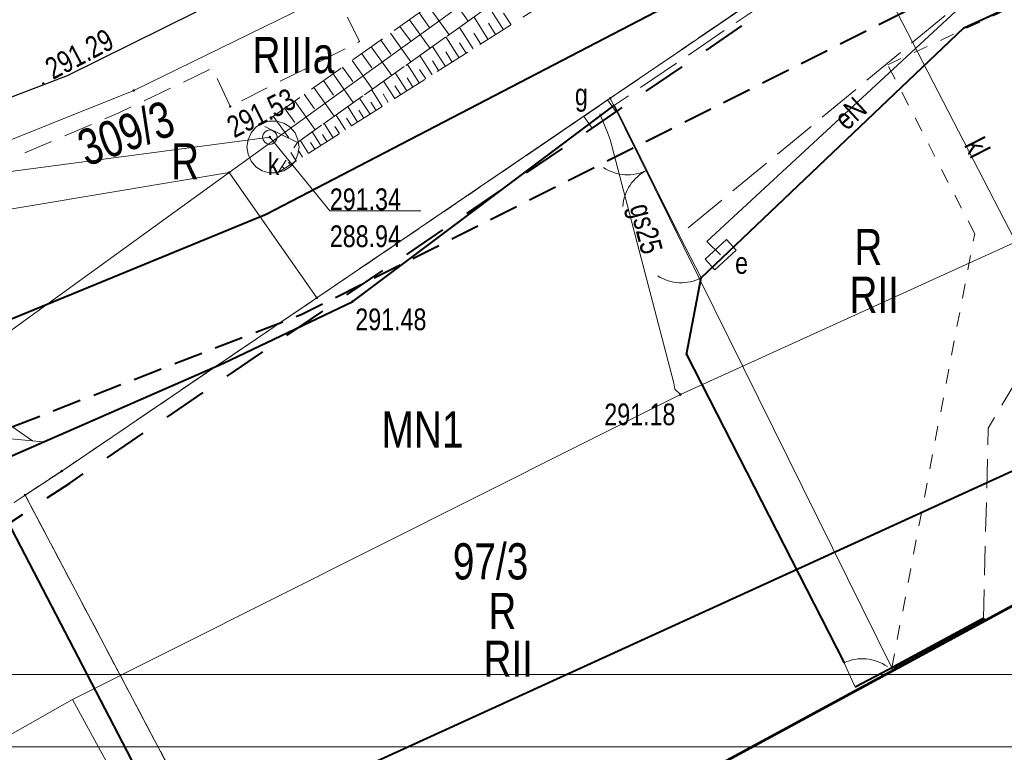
# Model space of a CAD drawing. Header units: metres. Extents: x 7437415 to 7437762, y 5556624 to 5556902.
# Tile 10 of 36: x 7437546 to 7437580, y 5556658 to 5556683. Entities that reach past the tile are written whole.
import ezdxf

# ---------------------------------------------------------------- set-up
doc = ezdxf.new("R2010")
doc.units = ezdxf.units.M
doc.header["$MEASUREMENT"] = 0
for name, pattern in [('BUBZ01-500', [1.75, 1.25, -0.5]), ('EGBK02-500', [2, 1.5, -0.5]), ('EGBO02-500', [2.5, 1.5, -1]), ('EGBU01-500', [1, 0.5, -0.5]), ('KTCR02-500', [1.5, 1, -0.5]), ('KTJZ01-500', [2, 1.5, -0.5])]:
    doc.linetypes.add(name, pattern=pattern)
doc.layers.get('0').update_dxf_attribs({"color": 250, "lineweight": 5})
for name, color, linetype, lineweight in [('203-Punkt załamania granicy działki nie stabilizowany', 7, 'Continuous', 5), ('_TABELKA', 7, 'Continuous', 9), ('brama (linia) - symbol', 7, 'Continuous', 5), ('BUBZ01', 250, 'Continuous', 5), ('BUIB02_01', 250, 'Continuous', 5), ('EGBB01', 250, 'Continuous', 5), ('EGBD03', 250, 'Continuous', 5), ('EGBK02', 250, 'Continuous', 5), ('EGBO02', 250, 'Continuous', 5), ('EGBP04_03', 250, 'Continuous', 5), ('EGBU01', 250, 'Continuous', 5), ('furtka (linia) - symbol', 7, 'Continuous', 5), ('KTCR02', 250, 'Continuous', 5), ('KTJZ01', 250, 'Continuous', 5), ('KTKR01', 250, 'Continuous', 5), ('KTOK02', 250, 'Continuous', 5), ('KTOK04', 250, 'Continuous', 5), ('KTOK05_01', 250, 'Continuous', 5), ('MPZP', 250, 'Continuous', 5), ('przewód elektroenergetyczny (linia)', 7, 'Continuous', 5), ('przewód elektroenergetyczny (linia)-Atr1', 7, 'Continuous', 5), ('przewód gazowy (linia)', 7, 'Continuous', 5), ('przewód gazowy (linia)-Atr1', 7, 'Continuous', 5), ('przewód kanalizacyjny (linia)', 7, 'Continuous', 5), ('przewód kanalizacyjny (linia)-Atr1', 7, 'Continuous', 5), ('przewód telekomunikacyjny (linia) - symbol', 7, 'Continuous', 5), ('punkt o określonej wysokości (sieć gazowa)', 7, 'Continuous', 5), ('punkt o określonej wysokości (sieć gazowa)-Atr2', 7, 'Continuous', 5), ('punkt o określonej wysokości (sieć kanalizacyjna)', 7, 'Continuous', 5), ('punkt o określonej wysokości (sieć kanalizacyjna)-Atr2', 7, 'Continuous', 5), ('punkt o określonej wysokości (sieć kanalizacyjna)-Atr3', 7, 'Continuous', 5), ('punkt wysokościowy naturalny', 7, 'Continuous', 5), ('punkt wysokościowy sztuczny', 7, 'Continuous', 5), ('RTPW01', 250, 'Continuous', 5), ('RTPW02', 250, 'Continuous', 5), ('SUPG_01', 250, 'Continuous', 5), ('szafa elektroenergetyczna (punkt)', 7, 'Continuous', 5), ('szafa elektroenergetyczna (punkt)-Atr17', 7, 'Continuous', 5), ('szafa gazowa (punkt)', 7, 'Continuous', 5), ('szafa gazowa (punkt)-Atr17', 7, 'Continuous', 5), ('Warstwa 1', 250, 'Continuous', 5), ('właz - siec kanalizacyjna (powierzchnia)', 7, 'Continuous', 5), ('właz okrągły - siec kanalizacyjna (punkt)', 7, 'Continuous', 5), ('właz okrągły - siec kanalizacyjna (punkt)-Atr17', 7, 'Continuous', 5)]:
    doc.layers.add(name, color=color, linetype=linetype, lineweight=lineweight)
doc.styles.get("Standard").update_dxf_attribs({"font": 'txt.shx', "width": 0.75})
doc.linetypes.add('KTOK05_01-500', pattern='A,3.75,[13,dgnlstyle-rozp_2015.shx,S=0.002778,R=0,X=0,Y=0],3.75', length=7.5)

# ---------------------------------------------------------------- blocks, each defined once
blk = doc.blocks.new('PT01')
at = {"color": 0, "linetype": 'Continuous', "lineweight": 13, "ltscale": 10}
for p, q in [((46.5, 0), (37.84, 5)), ((6.5, 0), (0, 0)), ((6.5, 0), (16.5, 0)), ((16.5, 0), (26.5, 0)), ((26.5, 0), (36.5, 0)), ((36.5, 0), (27.84, -5)), ((36.5, 0), (46.5, 0)), ((46.5, 0), (50, 0))]:
    blk.add_line(p, q, dxfattribs=at)
blk = doc.blocks.new('OK02')
at = {"layer": 'brama (linia) - symbol', "color": 0, "linetype": 'Continuous', "lineweight": 13, "ltscale": 10}
for centre, start, end in [((-15, 0), 0, 60), ((15, 0), 120, 180)]:
    blk.add_arc(centre, 15, start, end, dxfattribs=at)
blk = doc.blocks.new('OK04')
at = {"color": 0, "linetype": 'Continuous', "lineweight": 0, "ltscale": 10}
blk.add_arc((15, 0.01), 15, 120, 180, dxfattribs=at)
blk = doc.blocks.new('PW01')
at = {"layer": 'punkt wysokościowy naturalny', "linetype": 'Continuous', "lineweight": 13}
h = blk.add_hatch(color=0, dxfattribs=at)
edge = h.paths.add_edge_path()
edge.add_arc((0, 0), 0.45, 0, 360)
blk = doc.blocks.new('US22')
at = {"color": 0, "linetype": 'Continuous', "lineweight": 13, "ltscale": 10}
blk.add_circle((0, 0), 2.5, dxfattribs=at)
blk = doc.blocks.new('US20')
at = {"color": 0, "linetype": 'Continuous', "lineweight": 13, "ltscale": 10}
for p, q in [((-5, -2.5), (-5, 2.5)), ((-5, 2.5), (5, 2.5)), ((5, -2.5), (5, 2.5)), ((-5, -2.5), (5, -2.5))]:
    blk.add_line(p, q, dxfattribs=at)
blk = doc.blocks.new('US18')
at = {"color": 0, "linetype": 'Continuous', "lineweight": 13, "ltscale": 10}
for p, q in [((-5, -2.5), (-5, 2.5)), ((-5, 2.5), (5, 2.5)), ((5, -2.5), (5, 2.5)), ((-5, -2.5), (5, -2.5))]:
    blk.add_line(p, q, dxfattribs=at)
blk = doc.blocks.new('203')
at = {"layer": '203-Punkt załamania granicy działki nie stabilizowany', "linetype": 'Continuous', "lineweight": 13}
h = blk.add_hatch(color=96, dxfattribs=at)
edge = h.paths.add_edge_path()
edge.add_arc((0, 0), 0.45, 0, 360)
blk = doc.blocks.new('PW02')
at = {"layer": 'punkt wysokościowy sztuczny', "linetype": 'Continuous', "lineweight": 13}
h = blk.add_hatch(color=0, dxfattribs=at)
edge = h.paths.add_edge_path()
edge.add_arc((0, 0), 0.45, 0, 360)

msp = doc.modelspace()

# ---------------------------------------------------------------- linework, layer by layer
at = {"layer": '_TABELKA', "color": 7}
for points in [[(7437755.425, 5556804.566), (7437414.651, 5556804.566), (7437414.651, 5556658.066), (7437755.425, 5556658.066)], [(7437752.925, 5556802.066), (7437417.151, 5556802.066), (7437417.151, 5556660.566), (7437752.925, 5556660.566)]]:
    msp.add_lwpolyline(points, close=True, dxfattribs=at)
at = {"layer": 'BUBZ01', "color": 7, "linetype": 'BUBZ01-500', "lineweight": 13, "flags": 128}
for points in [[(7437555.54, 5556678.94), (7437554.3, 5556679.55), (7437564.94, 5556687.09), (7437572.62, 5556693.02), (7437576.97, 5556698.63), (7437577.76, 5556697.74), (7437573.36, 5556691.57), (7437555.54, 5556678.94)], [(7437577.76, 5556697.74), (7437578.63, 5556697.21), (7437574.37, 5556690.27), (7437554.88, 5556677.9), (7437555.54, 5556678.94), (7437573.36, 5556691.57), (7437577.76, 5556697.74)]]:
    msp.add_lwpolyline(points, close=True, dxfattribs=at)
at = {"layer": 'BUBZ01', "color": 7, "linetype": 'Continuous', "lineweight": 13, "flags": 128}
for points in [[(7437560.74, 5556684.11), (7437561.44, 5556683.12)], [(7437560.07, 5556683.64), (7437560.78, 5556682.65)], [(7437562.65, 5556682.83), (7437562.15, 5556683.62)], [(7437559.41, 5556683.17), (7437560.12, 5556682.18)], [(7437559.74, 5556683.41), (7437560.1, 5556682.91)], [(7437562.12, 5556682.5), (7437561.64, 5556683.26)], [(7437562.92, 5556683), (7437562.66, 5556683.4)], [(7437559.08, 5556682.94), (7437559.44, 5556682.44)], [(7437561.61, 5556682.17), (7437561.14, 5556682.91)], [(7437562.38, 5556682.66), (7437562.14, 5556683.05)], [(7437558.42, 5556682.47), (7437558.77, 5556681.98)], [(7437558.75, 5556682.71), (7437559.46, 5556681.72)], [(7437561.12, 5556681.86), (7437560.67, 5556682.58)], [(7437561.87, 5556682.33), (7437561.63, 5556682.71)], [(7437558.09, 5556682.24), (7437558.8, 5556681.25)], [(7437560.65, 5556681.56), (7437560.21, 5556682.25)], [(7437561.37, 5556682.02), (7437561.14, 5556682.38)], [(7437557.43, 5556681.77), (7437558.13, 5556680.78)], [(7437557.76, 5556682), (7437558.11, 5556681.51)], [(7437560.19, 5556681.27), (7437559.77, 5556681.94)], [(7437560.88, 5556681.71), (7437560.66, 5556682.06)], [(7437557.1, 5556681.54), (7437557.45, 5556681.04)], [(7437559.75, 5556680.99), (7437559.34, 5556681.63)], [(7437559.97, 5556681.13), (7437559.76, 5556681.46)], [(7437560.42, 5556681.41), (7437560.2, 5556681.75)], [(7437556.77, 5556681.3), (7437557.47, 5556680.31)], [(7437559.32, 5556680.72), (7437558.92, 5556681.34)], [(7437559.53, 5556680.85), (7437559.33, 5556681.17)], [(7437556.11, 5556680.83), (7437556.81, 5556679.84)], [(7437556.44, 5556681.07), (7437556.79, 5556680.57)], [(7437558.47, 5556680.18), (7437558.1, 5556680.76)], [(7437558.9, 5556680.45), (7437558.51, 5556681.05)], [(7437559.11, 5556680.58), (7437558.91, 5556680.89)], [(7437555.78, 5556680.6), (7437556.13, 5556680.1)], [(7437558.05, 5556679.91), (7437557.69, 5556680.47)], [(7437558.68, 5556680.31), (7437558.5, 5556680.61)], [(7437555.1, 5556680.12), (7437555.45, 5556679.62)], [(7437555.45, 5556680.36), (7437556.15, 5556679.37)], [(7437557.62, 5556679.64), (7437557.28, 5556680.18)], [(7437558.26, 5556680.04), (7437558.08, 5556680.33)], [(7437554.71, 5556679.84), (7437555.24, 5556679.09)], [(7437557.2, 5556679.37), (7437556.87, 5556679.89)], [(7437557.41, 5556679.51), (7437557.24, 5556679.77)], [(7437557.84, 5556679.78), (7437557.66, 5556680.05)], [(7437556.78, 5556679.1), (7437556.46, 5556679.59)], [(7437556.99, 5556679.24), (7437556.83, 5556679.49)], [(7437556.35, 5556678.83), (7437556.05, 5556679.3)], [(7437556.56, 5556678.97), (7437556.41, 5556679.21)], [(7437555.93, 5556678.56), (7437555.64, 5556679.01)], [(7437556.14, 5556678.7), (7437555.99, 5556678.93)], [(7437555.5, 5556678.3), (7437555.32, 5556678.59)], [(7437555.72, 5556678.43), (7437555.59, 5556678.63)], [(7437555.08, 5556678.03), (7437555.02, 5556678.12)], [(7437555.29, 5556678.16), (7437555.23, 5556678.26)]]:
    msp.add_lwpolyline(points, dxfattribs=at)
at = {"layer": 'BUIB02_01', "color": 212, "linetype": 'Continuous', "lineweight": 40, "flags": 128}
msp.add_lwpolyline([(7437478.779, 5556655.789), (7437498.529, 5556658.242), (7437527.258, 5556665.29), (7437554.461, 5556676.462), (7437578.709, 5556689.08)], dxfattribs=at)
at = {"layer": 'EGBB01', "color": 7, "linetype": 'Continuous', "lineweight": 53, "flags": 128}
for points in [[(7437576.15, 5556660.84), (7437579.22, 5556662.5)], [(7437579.22, 5556662.5), (7437579.26, 5556662.425)], [(7437576.19, 5556660.761), (7437576.15, 5556660.84)]]:
    msp.add_lwpolyline(points, dxfattribs=at)
at = {"layer": 'EGBD03', "color": 96, "linetype": 'Continuous', "lineweight": 13, "flags": 128}
for points in [[(7437549.89, 5556680.73), (7437584.26, 5556697.53)], [(7437553.19, 5556677.9), (7437564.3, 5556685.93)], [(7437572.27, 5556684.51), (7437566.34, 5556680.46)], [(7437535.38, 5556674.92), (7437549.89, 5556680.73)], [(7437558.94, 5556675.42), (7437566.34, 5556680.46)], [(7437566.34, 5556680.46), (7437576.06, 5556660.79)], [(7437553.19, 5556677.9), (7437533.16, 5556663.41)], [(7437535.38, 5556674.92), (7437553.19, 5556677.9)], [(7437553.19, 5556677.9), (7437556.21, 5556673.57)], [(7437556.21, 5556673.57), (7437558.94, 5556675.42)], [(7437556.21, 5556673.57), (7437547.41, 5556667.59)], [(7437547.41, 5556667.59), (7437546.14, 5556666.76)], [(7437545.77, 5556666.51), (7437546.14, 5556666.76)], [(7437546.14, 5556666.76), (7437555.292, 5556649.43)], [(7437576.06, 5556660.79), (7437576.099, 5556660.712)]]:
    msp.add_lwpolyline(points, dxfattribs=at)
at = {"layer": 'EGBK02', "color": 96, "linetype": 'EGBK02-500', "lineweight": 13, "flags": 128}
for points in [[(7437572.27, 5556684.51), (7437566.34, 5556680.46)], [(7437566.34, 5556680.46), (7437558.94, 5556675.42)], [(7437558.94, 5556675.42), (7437556.21, 5556673.57)], [(7437556.21, 5556673.57), (7437547.41, 5556667.59)], [(7437547.41, 5556667.59), (7437546.14, 5556666.76)], [(7437546.14, 5556666.76), (7437555.292, 5556649.43)]]:
    msp.add_lwpolyline(points, dxfattribs=at)
at = {"layer": 'EGBO02', "color": 96, "linetype": 'EGBO02-500', "lineweight": 40, "flags": 128}
msp.add_lwpolyline([(7437509.408, 5556641.775), (7437527.366, 5556653.573), (7437535.53, 5556659.046), (7437540.808, 5556662.655), (7437546.047, 5556666.094), (7437546.417, 5556666.344), (7437547.687, 5556667.174), (7437556.491, 5556673.156), (7437559.221, 5556675.006), (7437566.622, 5556680.047), (7437572.551, 5556684.096), (7437578.927, 5556688.403), (7437581.512, 5556689.607), (7437586.468, 5556691.935), (7437596.734, 5556696.524), (7437608.998, 5556702.025), (7437613.531, 5556704.147), (7437646.901, 5556719.682), (7437664.231, 5556728.731), (7437679.981, 5556736.007), (7437721.816, 5556755.672), (7437743.341, 5556772.789), (7437751.664, 5556779.423)], dxfattribs=at)
at = {"layer": 'EGBU01', "color": 96, "linetype": 'EGBU01-500', "lineweight": 13, "flags": 128}
for points in [[(7437575.92, 5556681.62), (7437583.87, 5556685.3)], [(7437572.27, 5556684.51), (7437566.34, 5556680.46)], [(7437566.34, 5556680.46), (7437572.27, 5556684.51)], [(7437578.92, 5556675.78), (7437575.92, 5556681.62)], [(7437566.34, 5556680.46), (7437558.94, 5556675.42)], [(7437558.94, 5556675.42), (7437566.34, 5556680.46)], [(7437576.06, 5556660.79), (7437578.92, 5556675.78)], [(7437558.94, 5556675.42), (7437556.21, 5556673.57)], [(7437556.21, 5556673.57), (7437558.94, 5556675.42)], [(7437556.21, 5556673.57), (7437547.41, 5556667.59)], [(7437547.41, 5556667.59), (7437556.21, 5556673.57)], [(7437547.41, 5556667.59), (7437546.14, 5556666.76)], [(7437546.14, 5556666.76), (7437547.41, 5556667.59)], [(7437545.77, 5556666.51), (7437546.14, 5556666.76)], [(7437546.14, 5556666.76), (7437545.77, 5556666.51)], [(7437546.14, 5556666.76), (7437555.292, 5556649.43)], [(7437555.292, 5556649.43), (7437546.14, 5556666.76)], [(7437576.099, 5556660.712), (7437576.06, 5556660.79)], [(7437576.06, 5556660.79), (7437576.099, 5556660.712)]]:
    msp.add_lwpolyline(points, dxfattribs=at)
at = {"layer": 'KTCR02', "color": 7, "linetype": 'KTCR02-500', "lineweight": 13, "flags": 128}
for points in [[(7437576.91, 5556698.6), (7437575.21, 5556697.2), (7437568.98, 5556691.34), (7437565.71, 5556688.51), (7437562.86, 5556686.65), (7437557.05, 5556683.71), (7437557.69, 5556682.42), (7437553.22, 5556680.18), (7437552.61, 5556681.5), (7437549.38, 5556679.96), (7437545.37, 5556678.26), (7437542.6, 5556677.35), (7437533.32, 5556674.74)], [(7437579.22, 5556662.5), (7437579.39, 5556669.07), (7437584.18, 5556677.18), (7437585.74, 5556680.27), (7437583.87, 5556685.3), (7437583.31, 5556686.59), (7437584.59, 5556687.27), (7437588.01, 5556689.01), (7437588.89, 5556687.53), (7437589.46, 5556686.32), (7437589.32, 5556685.09), (7437590, 5556683.81), (7437589.55, 5556683.08), (7437588.49, 5556679.13), (7437590.29, 5556675.55), (7437592.5, 5556673.98), (7437595.057, 5556670.991)]]:
    msp.add_lwpolyline(points, dxfattribs=at)
at = {"layer": 'KTJZ01', "color": 7, "linetype": 'KTJZ01-500', "lineweight": 13, "flags": 128}
msp.add_lwpolyline([(7437589.109, 5556707.502), (7437587.51, 5556704.57), (7437591.6, 5556694.89), (7437588.51, 5556693.05), (7437585.23, 5556698.82), (7437583.56, 5556697.89), (7437586.26, 5556692.39), (7437588.01, 5556689.01), (7437584.59, 5556687.27), (7437583.01, 5556687.54), (7437568.72, 5556675.73), (7437566.49, 5556680.22), (7437581.79, 5556690.63), (7437580.06, 5556696.08), (7437576.97, 5556698.63), (7437575.78, 5556700.17)], dxfattribs=at)
at = {"layer": 'KTKR01', "color": 7, "linetype": 'Continuous', "lineweight": 30, "flags": 128}
msp.add_lwpolyline([(7437509.93, 5556671.34), (7437513.74, 5556672.37), (7437516.19, 5556672.93), (7437525.36, 5556674.85), (7437534.27, 5556677.12), (7437543.86, 5556679.82), (7437547.6, 5556681.25), (7437562.05, 5556688.41), (7437564.55, 5556690.07), (7437567.61, 5556692.67), (7437574.17, 5556698.83), (7437574.91, 5556699.49), (7437575.69, 5556700.12)], dxfattribs=at)
at = {"layer": 'KTOK02', "color": 7, "linetype": 'Continuous', "lineweight": 13, "flags": 128}
msp.add_lwpolyline([(7437568.72, 5556675.73), (7437566.49, 5556680.22)], dxfattribs=at)
at = {"layer": 'KTOK04', "color": 7, "linetype": 'Continuous', "lineweight": 13, "flags": 128}
for points in [[(7437569.48, 5556674.26), (7437568.72, 5556675.73)], [(7437574.41, 5556660.97), (7437574.8, 5556660.13)]]:
    msp.add_lwpolyline(points, dxfattribs=at)
at = {"layer": 'KTOK05_01', "color": 7, "linetype": 'KTOK05_01-500', "lineweight": 40}
msp.add_line((7437568.97, 5556671.61), (7437574.411, 5556660.97), dxfattribs=at)
at = {"layer": 'KTOK05_01', "color": 7, "linetype": 'KTOK05_01-500', "lineweight": 40, "flags": 128}
for points in [[(7437568.97, 5556671.61), (7437569.48, 5556674.26), (7437578.55, 5556682.89), (7437583.93, 5556685.36)], [(7437552.99, 5556671.31), (7437557.45, 5556673.45), (7437566.49, 5556680.22)], [(7437539.4, 5556661.61), (7437537.97, 5556664.43), (7437544.59, 5556667.64), (7437552.99, 5556671.31)], [(7437544.59, 5556667.64), (7437553.94, 5556649.66), (7437554.329, 5556648.908)], [(7437576.15, 5556660.84), (7437574.8, 5556660.13)]]:
    msp.add_lwpolyline(points, dxfattribs=at)
at = {"layer": 'MPZP', "color": 212, "linetype": 'KTCR02-500', "lineweight": 40, "flags": 128}
msp.add_lwpolyline([(7437480.406, 5556653.046), (7437497.678, 5556655.366), (7437530.257, 5556663.123), (7437555.691, 5556673.002), (7437601.685, 5556696.111), (7437651.01, 5556723.248), (7437712.92, 5556755.928), (7437752.943, 5556777.073)], dxfattribs=at)
at = {"layer": 'MPZP', "color": 212, "linetype": 'KTOK05_01-500', "lineweight": 40, "flags": 128}
msp.add_lwpolyline([(7437495.183, 5556636.991), (7437534.91, 5556646.91), (7437607.002, 5556679.825), (7437691.32, 5556724.349), (7437761.13, 5556762.033)], dxfattribs=at)
at = {"layer": 'przewód elektroenergetyczny (linia)', "color": 1, "linetype": 'Continuous', "lineweight": 13, "flags": 128}
msp.add_lwpolyline([(7437570.15, 5556675.06), (7437569.67, 5556675.52), (7437578.26, 5556683.46), (7437582.47, 5556685.47), (7437587.88, 5556688.07), (7437585.32, 5556692.93), (7437587.22, 5556693.96)], dxfattribs=at)
at = {"layer": 'przewód gazowy (linia)', "color": 52, "linetype": 'Continuous', "lineweight": 13, "true_color": 0xbfbf00, "flags": 128}
for points in [[(7437566.25, 5556679.28), (7437565.98, 5556679.92)], [(7437568.57, 5556670.42), (7437568.53, 5556670.62), (7437566.34, 5556679.04), (7437566.25, 5556679.28)], [(7437568.76, 5556670.23), (7437568.57, 5556670.42)]]:
    msp.add_lwpolyline(points, dxfattribs=at)
at = {"layer": 'przewód kanalizacyjny (linia)', "color": 36, "linetype": 'Continuous', "lineweight": 13, "flags": 128}
for points in [[(7437585.379, 5556665.743), (7437575.73, 5556684.44)], [(7437512.46, 5556667.77), (7437535.98, 5556676.65), (7437554.59, 5556679.12)]]:
    msp.add_lwpolyline(points, dxfattribs=at)
at = {"layer": 'punkt o określonej wysokości (sieć kanalizacyjna)-Atr2', "color": 7, "flags": 128}
msp.add_lwpolyline([(7437554.59, 5556679.12), (7437556.66, 5556676.58), (7437559.806, 5556676.58)], dxfattribs=at)
at = {"layer": 'SUPG_01', "color": 52, "linetype": 'Continuous', "lineweight": 13, "flags": 128}
for points in [[(7437619.69, 5556696.07), (7437619.33, 5556696.07), (7437605.899, 5556688.332), (7437599.734, 5556685.262), (7437589.523, 5556679.677), (7437568.76, 5556670.23), (7437547.783, 5556659.698), (7437510.677, 5556638.674)], [(7437547.783, 5556659.698), (7437553.822, 5556648.633)]]:
    msp.add_lwpolyline(points, dxfattribs=at)
at = {"layer": 'Warstwa 1', "color": 207, "linetype": 'Continuous', "lineweight": 53, "true_color": 0x6e1e6e, "flags": 128}
msp.add_lwpolyline([(7437466.384, 5556694.725), (7437479.253, 5556654.299), (7437507.556, 5556623.548), (7437507.556, 5556623.548), (7437761.553, 5556761.255), (7437724.258, 5556829.774), (7437466.384, 5556694.725)], close=True, dxfattribs=at)
at = {"layer": 'właz - siec kanalizacyjna (powierzchnia)', "color": 36, "linetype": 'Continuous', "lineweight": 13, "flags": 128}
msp.add_lwpolyline([(7437555.6, 5556678.78), (7437555.56, 5556678.53), (7437555.46, 5556678.29), (7437555.29, 5556678.1), (7437555.07, 5556677.96), (7437554.83, 5556677.89), (7437554.57, 5556677.89), (7437554.33, 5556677.96), (7437554.11, 5556678.1), (7437553.94, 5556678.29), (7437553.84, 5556678.53), (7437553.8, 5556678.78), (7437553.84, 5556679.03), (7437553.94, 5556679.27), (7437554.11, 5556679.46), (7437554.33, 5556679.6), (7437554.57, 5556679.67), (7437554.83, 5556679.67), (7437555.07, 5556679.6), (7437555.29, 5556679.46), (7437555.46, 5556679.27), (7437555.56, 5556679.03), (7437555.6, 5556678.78)], close=True, dxfattribs=at)

# ---------------------------------------------------------------- block references
at = {"layer": 'EGBP04_03', "color": 96, "linetype": 'Continuous', "lineweight": 13, "xscale": 0.1, "yscale": 0.1, "zscale": 0.1}
for p in [(7437549.89, 5556680.73), (7437566.34, 5556680.46), (7437553.19, 5556677.9), (7437558.94, 5556675.42), (7437556.21, 5556673.57), (7437547.41, 5556667.59), (7437546.14, 5556666.76), (7437576.06, 5556660.79)]:
    msp.add_blockref('203', p, dxfattribs=at)
at = {"layer": 'furtka (linia) - symbol', "color": 7, "linetype": 'Continuous', "lineweight": 13, "xscale": 0.1, "yscale": 0.1, "zscale": 0.1}
for p, rotation in [((7437569.48, 5556674.26), 117.339), ((7437574.41, 5556660.97), 294.905)]:
    msp.add_blockref('OK04', p, dxfattribs=dict(at, rotation=rotation))
at = {"layer": 'KTOK02', "color": 7, "linetype": 'Continuous', "lineweight": 13, "xscale": 0.1, "yscale": 0.1, "zscale": 0.1, "rotation": 116.412}
msp.add_blockref('OK02', (7437567.605, 5556677.975), dxfattribs=at)
at = {"layer": 'przewód telekomunikacyjny (linia) - symbol', "color": 30, "linetype": 'Continuous', "lineweight": 13, "xscale": 0.1, "yscale": 0.1, "zscale": 0.1, "rotation": 354.976}
msp.add_blockref('PT01', (7437541.76, 5556669.04), dxfattribs=at)
at = {"layer": 'punkt o określonej wysokości (sieć gazowa)', "color": 7, "linetype": 'Continuous', "lineweight": 13, "xscale": 0.1, "yscale": 0.1, "zscale": 0.1}
msp.add_blockref('PW01', (7437568.76, 5556670.23), dxfattribs=at)
at = {"layer": 'punkt o określonej wysokości (sieć kanalizacyjna)', "color": 7, "linetype": 'Continuous', "lineweight": 13, "xscale": 0.1, "yscale": 0.1, "zscale": 0.1}
msp.add_blockref('PW01', (7437554.59, 5556679.12), dxfattribs=at)
at = {"layer": 'RTPW02', "color": 7, "linetype": 'Continuous', "lineweight": 13, "xscale": 0.1, "yscale": 0.1, "zscale": 0.1}
for p in [(7437546.77, 5556680.97), (7437553.22, 5556680.18), (7437557.45, 5556673.45)]:
    msp.add_blockref('PW02', p, dxfattribs=at)
at = {"layer": 'szafa elektroenergetyczna (punkt)', "color": 7, "linetype": 'Continuous', "lineweight": 13, "xscale": 0.09999999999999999, "yscale": 0.09999999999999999, "zscale": 0.09999999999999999, "rotation": 42.51000000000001}
msp.add_blockref('US18', (7437570.15, 5556675.06), dxfattribs=at)
at = {"layer": 'szafa gazowa (punkt)', "color": 7, "linetype": 'Continuous', "lineweight": 13, "xscale": 0.1, "yscale": 0.1, "zscale": 0.1, "rotation": 35.311}
msp.add_blockref('US20', (7437565.98, 5556679.92), dxfattribs=at)
at = {"layer": 'właz okrągły - siec kanalizacyjna (punkt)', "color": 7, "linetype": 'Continuous', "lineweight": 13, "xscale": 0.1, "yscale": 0.1, "zscale": 0.1}
msp.add_blockref('US22', (7437554.59, 5556679.12), dxfattribs=at)

# ---------------------------------------------------------------- texts
at = {"layer": 'EGBD03', "color": 96, "linetype": 'Continuous', "lineweight": 30, "insert": (7437548.27, 5556678.08), "char_height": 1.25, "attachment_point": 7, "rotation": 20.0588, "line_spacing_factor": 0.6}
msp.add_mtext('\\FWORKING_1250;\\H1x;\\W0.8;309/3', dxfattribs=at)
at = {"layer": 'EGBD03', "color": 96, "linetype": 'Continuous', "lineweight": 30, "insert": (7437560.908, 5556663.83), "char_height": 1.25, "attachment_point": 7, "line_spacing_factor": 0.6}
msp.add_mtext('\\FWORKING_1250;\\H1x;\\W0.8;97/3', dxfattribs=at)
at = {"layer": 'EGBK02', "color": 96, "linetype": 'Continuous', "lineweight": 30, "char_height": 1.25, "line_spacing_factor": 0.6}
for s, insert, attachment_point in [('\\FWORKING_1250;\\H1x;\\W0.8;RIIIa', (7437553.992, 5556682.579), 1), ('\\FWORKING_1250;\\H1x;\\W0.8;RII', (7437574.598, 5556673.053), 7), ('\\FWORKING_1250;\\H1x;\\W0.8;RII', (7437561.965, 5556660.486), 7)]:
    msp.add_mtext(s, dxfattribs=dict(at, insert=insert, attachment_point=attachment_point))
at = {"layer": 'EGBU01', "color": 96, "linetype": 'Continuous', "lineweight": 30, "char_height": 1.25, "attachment_point": 7, "line_spacing_factor": 0.6}
for insert in [(7437551.182, 5556677.66), (7437574.766, 5556674.702), (7437562.134, 5556662.135)]:
    msp.add_mtext('\\FWORKING_1250;\\H1x;\\W0.8;R', dxfattribs=dict(at, insert=insert))
at = {"layer": 'MPZP', "color": 212, "linetype": 'Continuous', "lineweight": 30, "insert": (7437558.449, 5556668.4), "char_height": 1.25, "attachment_point": 7, "line_spacing_factor": 0.6}
msp.add_mtext('\\FWORKING_1250;\\H1x;\\W0.8;MN1', dxfattribs=at)
at = {"layer": 'przewód elektroenergetyczny (linia)-Atr1', "color": 1, "insert": (7437574.255, 5556679.588), "char_height": 0.75, "attachment_point": 4, "rotation": 42.748, "line_spacing_factor": 0.6}
msp.add_mtext('\\FWORKING_1250;\\H1x;\\W0.8;eN', dxfattribs=at)
at = {"layer": 'przewód gazowy (linia)-Atr1', "color": 7, "insert": (7437567.729, 5556676.898), "char_height": 0.75, "attachment_point": 1, "rotation": 284.579, "line_spacing_factor": 0.6}
msp.add_mtext('\\FWORKING_1250;\\H1x;\\W0.8;gs25', dxfattribs=at)
at = {"layer": 'przewód kanalizacyjny (linia)-Atr1', "color": 36, "insert": (7437578.872, 5556679.018), "char_height": 0.75, "attachment_point": 4, "rotation": 297.213, "line_spacing_factor": 0.6}
msp.add_mtext('\\FWORKING_1250;\\H1x;\\W0.8;kl', dxfattribs=at)
at = {"layer": 'punkt o określonej wysokości (sieć gazowa)-Atr2', "color": 7, "insert": (7437566.135, 5556669.162), "char_height": 0.75, "attachment_point": 7, "line_spacing_factor": 0.6}
msp.add_mtext('\\FWORKING_1250;\\H1x;\\W0.8;291.18', dxfattribs=at)
at = {"layer": 'punkt o określonej wysokości (sieć kanalizacyjna)-Atr2', "color": 36, "insert": (7437556.66, 5556676.588), "char_height": 0.75, "attachment_point": 7, "line_spacing_factor": 0.6}
msp.add_mtext('\\FWORKING_1250;\\H1x;\\W0.8;291.34', dxfattribs=at)
at = {"layer": 'punkt o określonej wysokości (sieć kanalizacyjna)-Atr3', "color": 36, "insert": (7437556.66, 5556675.312), "char_height": 0.75, "attachment_point": 7, "line_spacing_factor": 0.6}
msp.add_mtext('\\FWORKING_1250;\\H1x;\\W0.8;288.94', dxfattribs=at)
at = {"layer": 'RTPW01', "color": 7, "linetype": 'Continuous', "lineweight": 13, "char_height": 0.75, "attachment_point": 7, "line_spacing_factor": 0.6}
for s, insert, rotation in [('\\FWORKING_1250;\\H1x;\\W0.8;291.29', (7437547.106, 5556681.079), 27.694), ('\\FWORKING_1250;\\H1x;\\W0.8;291.53', (7437553.365, 5556679.067), 26.565)]:
    msp.add_mtext(s, dxfattribs=dict(at, insert=insert, rotation=rotation))
at = {"layer": 'RTPW01', "color": 7, "linetype": 'Continuous', "lineweight": 13, "insert": (7437557.541, 5556672.443), "char_height": 0.75, "attachment_point": 7, "line_spacing_factor": 0.6}
msp.add_mtext('\\FWORKING_1250;\\H1x;\\W0.8;291.48', dxfattribs=at)
at = {"layer": 'szafa elektroenergetyczna (punkt)-Atr17', "color": 7, "insert": (7437570.65, 5556674.39), "char_height": 0.75, "attachment_point": 7, "line_spacing_factor": 0.6}
msp.add_mtext('\\FWORKING_1250;\\H1x;\\W0.8;e', dxfattribs=at)
at = {"layer": 'szafa gazowa (punkt)-Atr17', "color": 7, "insert": (7437565.12, 5556679.99), "char_height": 0.75, "attachment_point": 7, "line_spacing_factor": 0.6}
msp.add_mtext('\\FWORKING_1250;\\H1x;\\W0.8;g', dxfattribs=at)
at = {"layer": 'właz okrągły - siec kanalizacyjna (punkt)-Atr17', "color": 7, "insert": (7437554.513, 5556677.815), "char_height": 0.75, "attachment_point": 7, "line_spacing_factor": 0.6}
msp.add_mtext('\\FWORKING_1250;\\H1x;\\W0.8;k', dxfattribs=at)

doc.saveas('drawing.dxf')
